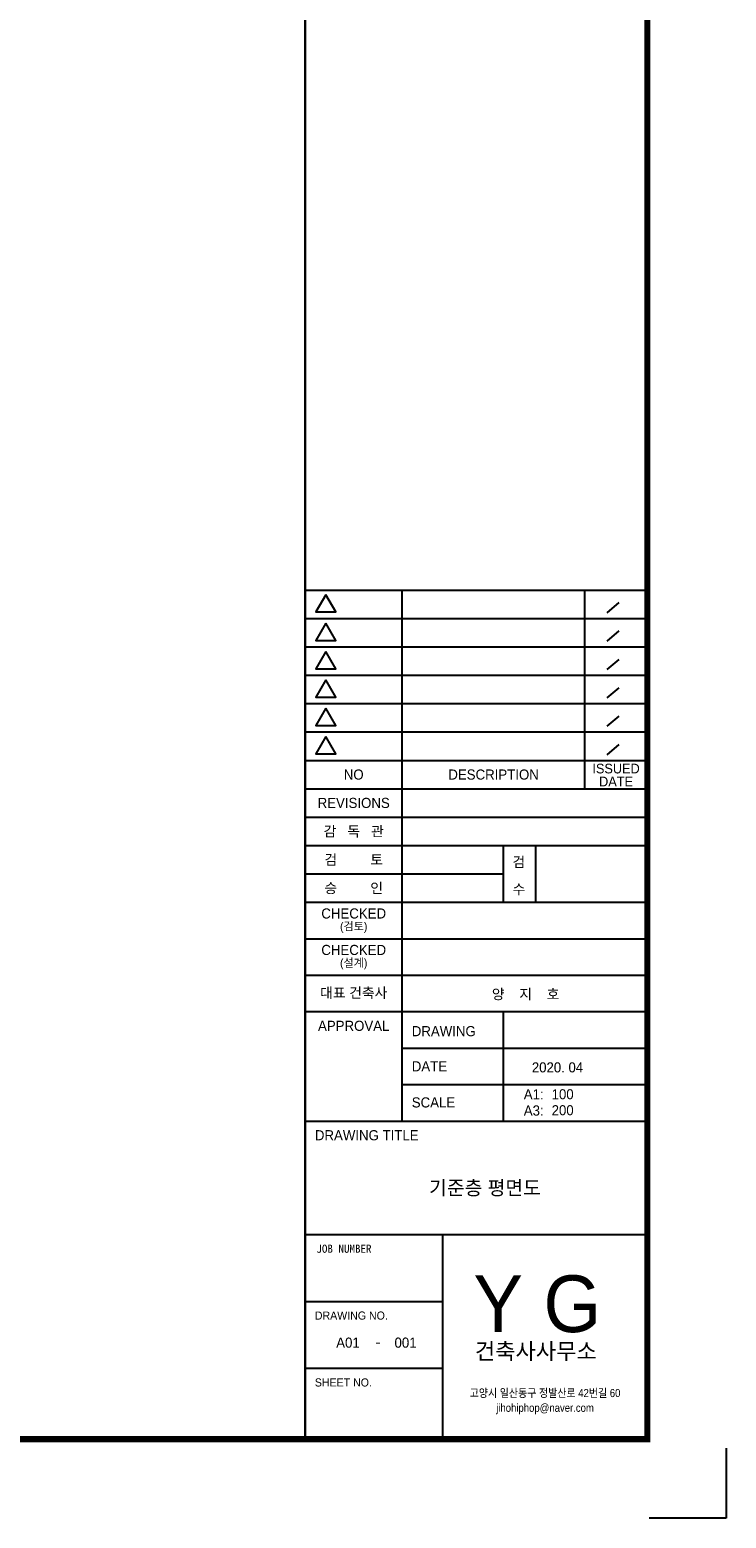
# Model space of a CAD drawing. Header units: millimetres. Extents: x 3837671 to 3921771, y -5256172 to -5196772.
# Tile 12 of 13: x 3904571 to 3921771, y -5256172 to -5219444. Entities that reach past the tile are written whole.
import ezdxf
from ezdxf.enums import TextEntityAlignment as Align

# ---------------------------------------------------------------- set-up
doc = ezdxf.new("R2010")
doc.units = ezdxf.units.MM
doc.header["$MEASUREMENT"] = 0
for name, color, linetype in [('0-TEX(타이틀)', 2, 'CONTINUOUS'), ('3', 3, 'CONTINUOUS'), ('A_GE_FORM', 7, 'CONTINUOUS'), ('A_GE_TEXT', 3, 'CONTINUOUS')]:
    doc.layers.add(name, color=color, linetype=linetype)
doc.styles.add('굴림', font='txt')
doc.styles.add('나눔고딕', font='txt')
doc.styles.add('돋움', font='txt')
doc.styles.add('울릉도L', font='HYWULM.TTF')

# ---------------------------------------------------------------- blocks, each defined once
blk = doc.blocks.new('sheet _서영')
at = {"layer": 'A_GE_FORM', "color": 161}
for p, q in [((-361952.99, -1058829.43), (-361868.89, -1058829.43)), ((-361928.99, -1058960.43), (-361928.99, -1058829.43)), ((-361883.91, -1058878.43), (-361883.91, -1058829.43)), ((-361875.5, -1058832.51), (-361878.46, -1058835.03)), ((-361952.99, -1058836.43), (-361868.89, -1058836.43)), ((-361875.5, -1058839.51), (-361878.46, -1058842.03)), ((-361952.99, -1058843.43), (-361868.89, -1058843.43)), ((-361875.5, -1058846.51), (-361878.46, -1058849.03)), ((-361952.99, -1058850.43), (-361868.89, -1058850.43)), ((-361875.5, -1058853.51), (-361878.46, -1058856.03)), ((-361952.99, -1058857.43), (-361868.89, -1058857.43)), ((-361875.5, -1058860.51), (-361878.46, -1058863.03)), ((-361952.99, -1058864.43), (-361868.89, -1058864.43)), ((-361875.5, -1058867.51), (-361878.46, -1058870.03)), ((-361952.99, -1058871.43), (-361868.89, -1058871.43)), ((-361952.99, -1058878.43), (-361868.49, -1058878.43)), ((-361952.99, -1058885.43), (-361868.49, -1058885.43)), ((-361952.99, -1058892.43), (-361868.49, -1058892.43)), ((-361903.99, -1058906.43), (-361903.99, -1058892.43)), ((-361895.99, -1058906.43), (-361895.99, -1058892.43)), ((-361952.99, -1058899.43), (-361903.99, -1058899.43)), ((-361952.99, -1058906.43), (-361868.49, -1058906.43)), ((-361952.99, -1058915.43), (-361868.49, -1058915.43)), ((-361952.99, -1058924.43), (-361868.49, -1058924.43)), ((-361952.99, -1058933.43), (-361868.49, -1058933.43)), ((-361903.99, -1058960.43), (-361903.99, -1058933.43)), ((-361928.99, -1058942.43), (-361868.49, -1058942.43)), ((-361928.99, -1058951.43), (-361868.49, -1058951.43)), ((-361952.99, -1058960.43), (-361868.49, -1058960.43)), ((-361952.99, -1058988.43), (-361868.49, -1058988.43)), ((-361918.99, -1059038.93), (-361918.99, -1058988.43)), ((-361952.99, -1059004.93), (-361918.99, -1059004.93)), ((-361952.99, -1059021.43), (-361918.99, -1059021.43))]:
    blk.add_line(p, q, dxfattribs=at)
at = {"layer": 'A_GE_FORM'}
for p, q in [((-361848.99, -1059041.18), (-361848.99, -1059058.43)), ((-361848.99, -1059058.43), (-361867.99, -1059058.43))]:
    blk.add_line(p, q, dxfattribs=at)
at = {"layer": 'A_GE_FORM', "const_width": 1.5}
blk.add_lwpolyline([(-361868.49, -1059038.93), (-362670.49, -1059038.93), (-362670.49, -1058483.93), (-361868.49, -1058483.93)], close=True, dxfattribs=at)
at = {"layer": 'A_GE_FORM', "const_width": 0.6}
blk.add_lwpolyline([(-361952.99, -1059038.93), (-361952.99, -1058483.93)], dxfattribs=at)
at = {"layer": 'A_GE_FORM', "color": 7}
for points in [[(-361947.88, -1058830.55), (-361950.34, -1058834.82), (-361945.41, -1058834.82)], [(-361947.88, -1058837.55), (-361950.34, -1058841.82), (-361945.41, -1058841.82)], [(-361947.88, -1058844.55), (-361950.34, -1058848.82), (-361945.41, -1058848.82)], [(-361947.88, -1058851.55), (-361950.34, -1058855.82), (-361945.41, -1058855.82)], [(-361947.88, -1058858.55), (-361950.34, -1058862.82), (-361945.41, -1058862.82)], [(-361947.88, -1058865.55), (-361950.34, -1058869.82), (-361945.41, -1058869.82)]]:
    blk.add_lwpolyline(points, close=True, dxfattribs=at)
at = {"layer": 'A_GE_TEXT'}
for s, height, style, p in [('NO', 2.5, '돋움', (-361940.99, -1058874.93)), ('DESCRIPTION', 2.5, '돋움', (-361906.45, -1058874.93)), ('ISSUED', 2.4, '돋움', (-361876.2, -1058873.45)), ('DATE', 2.4, '돋움', (-361876.2, -1058876.65)), ('REVISIONS', 2.5, '돋움', (-361940.99, -1058881.93)), ('감   독   관', 2.5, '돋움', (-361940.99, -1058888.93)), ('검         토', 2.5, '돋움', (-361940.99, -1058895.93)), ('승         인', 2.5, '돋움', (-361940.99, -1058902.93)), ('CHECKED', 2.5, '돋움', (-361940.99, -1058909.21)), ('(검토)', 2, '돋움', (-361940.99, -1058912.39)), ('CHECKED', 2.5, '돋움', (-361940.99, -1058918.21)), ('(설계)', 2, '돋움', (-361940.99, -1058921.39)), ('대표 건축사', 2.5, '돋움', (-361940.99, -1058928.78)), ('APPROVAL', 2.5, '돋움', (-361940.99, -1058936.93)), ('-', 2.5, '나눔고딕', (-361934.99, -1059014.93))]:
    blk.add_text(s, height=height, dxfattribs=dict(at, style=style)).set_placement(p, align=Align.MIDDLE_CENTER)
for s, height, style, p in [('검', 2.5, '돋움', (-361901.77, -1058897.75)), ('수', 2.5, '돋움', (-361901.77, -1058904.47)), ('Y G', 14, '울릉도L', (-361911.43, -1059012.51)), ('건축사사무소', 4, '돋움', (-361911.07, -1059019.2))]:
    blk.add_text(s, height=height, dxfattribs=dict(at, style=style)).set_placement(p)
for s, height, style, p in [('DRAWING', 2.5, '돋움', (-361926.65, -1058938.25)), ('DATE', 2.5, '돋움', (-361926.65, -1058946.92)), ('SCALE', 2.5, '돋움', (-361926.65, -1058955.83)), ('A1:', 2.5, '돋움', (-361898.99, -1058953.83)), ('A3:', 2.5, '돋움', (-361898.99, -1058957.83)), ('DRAWING TITLE', 2.5, '돋움', (-361950.58, -1058963.93)), ('JOB NUMBER', 2, '나눔고딕', (-361950.2, -1058991.93)), ('DRAWING NO.', 2, '돋움', (-361950.59, -1059008.43)), ('SHEET NO.', 2, '돋움', (-361950.59, -1059024.93))]:
    blk.add_text(s, height=height, dxfattribs=dict(at, style=style)).set_placement(p, align=Align.MIDDLE_LEFT)
at = {"layer": 'A_GE_TEXT', "style": '돋움', "width": 0.9}
for s, p in [('고양시 일산동구 정발산로 42번길 60', (-361893.74, -1059027.54)), ('jihohiphop@naver.com', (-361893.74, -1059031.18))]:
    blk.add_text(s, height=2, dxfattribs=at).set_placement(p, align=Align.MIDDLE_CENTER)

msp = doc.modelspace()

# ---------------------------------------------------------------- block references
at = {"layer": '3', "xscale": 100, "yscale": 100, "zscale": 100}
msp.add_blockref('sheet _서영', (40106670.4, 100649671.693), dxfattribs=at)

# ---------------------------------------------------------------- texts
at = {"layer": '0-TEX(타이틀)', "style": '굴림'}
for s, height, p in [('양    지    호', 250, (3917650.838, -5243239.809)), ('2020. 04', 248.6667, (3918236.865, -5245046.974)), ('100', 248.6667, (3918002.865, -5245710.191)), ('200', 248.6667, (3918002.865, -5246104.388)), ('A01', 250, (3912720.684, -5251838.778)), ('001', 250, (3914124.204, -5251838.778))]:
    msp.add_text(s, height=height, dxfattribs=at).set_placement(p, align=Align.MIDDLE_RIGHT)
msp.add_text('기준층 평면도', height=350, dxfattribs=at).set_placement((3915814.389, -5248019.296), align=Align.MIDDLE_CENTER)

doc.saveas('drawing.dxf')
